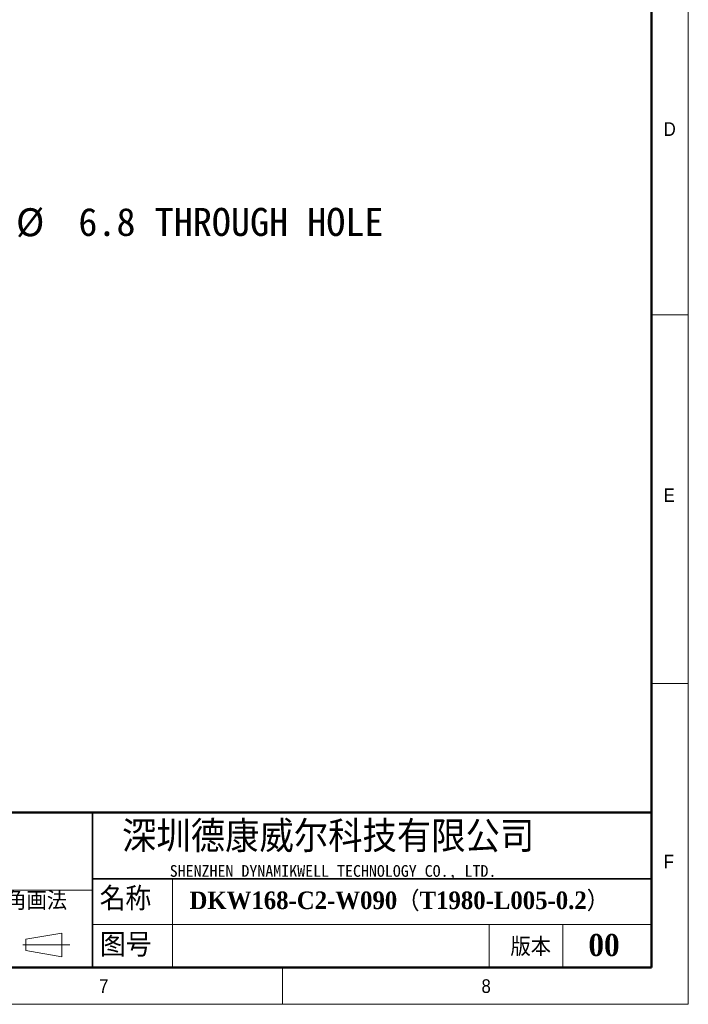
# Model space of a CAD drawing. Header units: millimetres. Extents: x 40 to 3320, y 40 to 2336.
# Tile 4 of 8: x 2595 to 3320, y 40 to 1108. Entities that reach past the tile are written whole.
import ezdxf

# ---------------------------------------------------------------- set-up
doc = ezdxf.new("R2010")
doc.units = ezdxf.units.MM
doc.header["$LTSCALE"] = 8
doc.layers.add('DIMNS', color=7, linetype='Continuous')
doc.styles.add('SLDTEXTSTYLE0', font='Gothic.ttf', dxfattribs={"width": 0.913})
doc.styles.add('SLDTEXTSTYLE1', font='timesbd.ttf', dxfattribs={"width": 0.933})
doc.styles.add('SLDTEXTSTYLE3', font='txt', dxfattribs={"bigfont": 'bigfont'})
doc.styles.add('SLDTEXTSTYLE4', font='txt', dxfattribs={"bigfont": 'bigfont'})
doc.styles.add('SLDTEXTSTYLE5', font='txt')
doc.styles.add('SLDTEXTSTYLE6', font='timesbd.ttf', dxfattribs={"width": 0.933, "bigfont": 'bigfont'})
doc.styles.add('SLDTEXTSTYLE7', font='txt')
doc.dimstyles.new('SLDDIMSTYLE7', dxfattribs={"dimtxt": 30.4, "dimasz": 16, "dimexe": 0, "dimexo": 0.0625, "dimgap": 7.6, "dimtad": 0, "dimtih": 1, "dimtoh": 1, "dimdec": 1, "dimrnd": 1e-09, "dimzin": 12, "dimdsep": 46, "dimtxsty": 'SLDTEXTSTYLE7', "dimsah": 1, "dimcen": 0, "dimadec": 0, "dimazin": 3, "dimtfac": 1, "dimtdec": 1, "dimtofl": 0, "dimtmove": 0, "dimatfit": 3, "dimfxl": 0, "dimfrac": 2, "dimtolj": 1, "dimtzin": 12, "dimarcsym": 0})

# ---------------------------------------------------------------- blocks, each defined once
blk = doc.blocks.new('_D_22')
at = {"layer": 'DIMNS'}
for p, q in [((2432, 805.8), (2479.9, 888.9)), ((2479.9, 888.9), (2511.9, 888.9))]:
    blk.add_line(p, q, dxfattribs=at)
blk.add_solid([(2432, 805.8), (2442, 818.5), (2437.9, 820.9)], dxfattribs=at)
at = {"layer": 'DIMNS', "char_height": 30.4, "attachment_point": 1, "style": 'SLDTEXTSTYLE7'}
for s, insert in [('38X ', (2511.9, 904.2)), ('%%c', (2591.1, 903.9)), (' 6.8 THROUGH HOLE', (2638, 904.2))]:
    blk.add_mtext(s, dxfattribs=dict(at, insert=insert))

msp = doc.modelspace()

# ---------------------------------------------------------------- linework, layer by layer
at = {"color": 7, "linetype": 'Continuous', "lineweight": 18}
for p, q in [((3320, 40), (3320, 2336)), ((3280, 2296), (3280, 80)), ((3280, 788), (3320, 788)), ((3280, 388), (3320, 388)), ((2760.74, 176), (2760.74, 80)), ((2201.48, 164), (2674.01, 164)), ((2674.01, 126.72), (3280, 126.72)), ((3104, 126.72), (3104, 80)), ((3184, 126.72), (3184, 80)), ((2601.91, 110.55), (2640.75, 117.27)), ((2601.91, 98.55), (2601.91, 110.55)), ((2640.75, 117.27), (2640.75, 91.68)), ((2598.44, 104.55), (2649.56, 104.55)), ((2601.91, 98.55), (2640.75, 91.68)), ((80, 80), (3280, 80)), ((984, 80), (3280, 80)), ((2880, 80), (2880, 40)), ((40, 40), (3320, 40))]:
    msp.add_line(p, q, dxfattribs=at)
at = {"color": 7, "linetype": 'Continuous', "lineweight": 50}
for p, q in [((3280, 2296), (3280, 80)), ((3280, 248), (1464, 248)), ((80, 80), (3280, 80))]:
    msp.add_line(p, q, dxfattribs=at)
at = {"color": 7, "linetype": 'Continuous', "lineweight": 35}
for p, q in [((2674.01, 248), (2674.01, 80)), ((2674.01, 176), (3280, 176))]:
    msp.add_line(p, q, dxfattribs=at)

# ---------------------------------------------------------------- texts
at = {"color": 7, "linetype": 'Continuous', "lineweight": 0}
for s, insert, char_height, attachment_point, style in [('D', (3293.33, 997.17), 14.82, 1, 'SLDTEXTSTYLE0'), ('E', (3293.33, 599.91), 14.82, 1, 'SLDTEXTSTYLE0'), ('深圳德康威尔科技有限公司', (2706.04, 238.94), 33.8667, 1, 'SLDTEXTSTYLE4'), ('F', (3293.33, 202.23), 14.82, 1, 'SLDTEXTSTYLE0'), ('SHENZHEN DYNAMIKWELL TECHNOLOGY CO., LTD.', (2757.74, 191.06), 12.7, 1, 'SLDTEXTSTYLE5'), ('名称', (2681.79, 167.24), 25.4, 1, 'SLDTEXTSTYLE3'), ('DKW168-C2-W090（T1980-L005-0.2）', (2779.24, 162.39), 19.05, 1, 'SLDTEXTSTYLE6'), ('图号', (2682.13, 117.17), 25.4, 1, 'SLDTEXTSTYLE3'), ('版本', (3127.2, 112.36), 20, 1, 'SLDTEXTSTYLE3'), ('00', (3228.64, 116.35), 24, 2, 'SLDTEXTSTYLE1'), ('7', (2681.17, 67.17), 14.82, 1, 'SLDTEXTSTYLE0'), ('8', (3095.82, 67.17), 14.82, 1, 'SLDTEXTSTYLE0')]:
    msp.add_mtext(s, dxfattribs=dict(at, insert=insert, char_height=char_height, attachment_point=attachment_point, style=style))
at = {"layer": 'DIMNS', "color": 7, "insert": (2536.48, 162.43), "char_height": 20, "attachment_point": 1, "style": 'SLDTEXTSTYLE3'}
msp.add_mtext('第三角画法', dxfattribs=at)

# ---------------------------------------------------------------- dimensions: what is measured, and where the dimension line sits
at = {"layer": 'DIMNS'}
dim = msp.add_diameter_dim_2p(p1=(2428.56, 799.91), p2=(2431.96, 805.8), text='38X <> THROUGH HOLE\\P', dimstyle='SLDDIMSTYLE7', dxfattribs=at)
dim.commit()
dim.dimension.update_dxf_attribs({"geometry": '_D_22', "text_midpoint": (2762.79, 888.9), "dimtype": 163})

doc.saveas('drawing.dxf')
